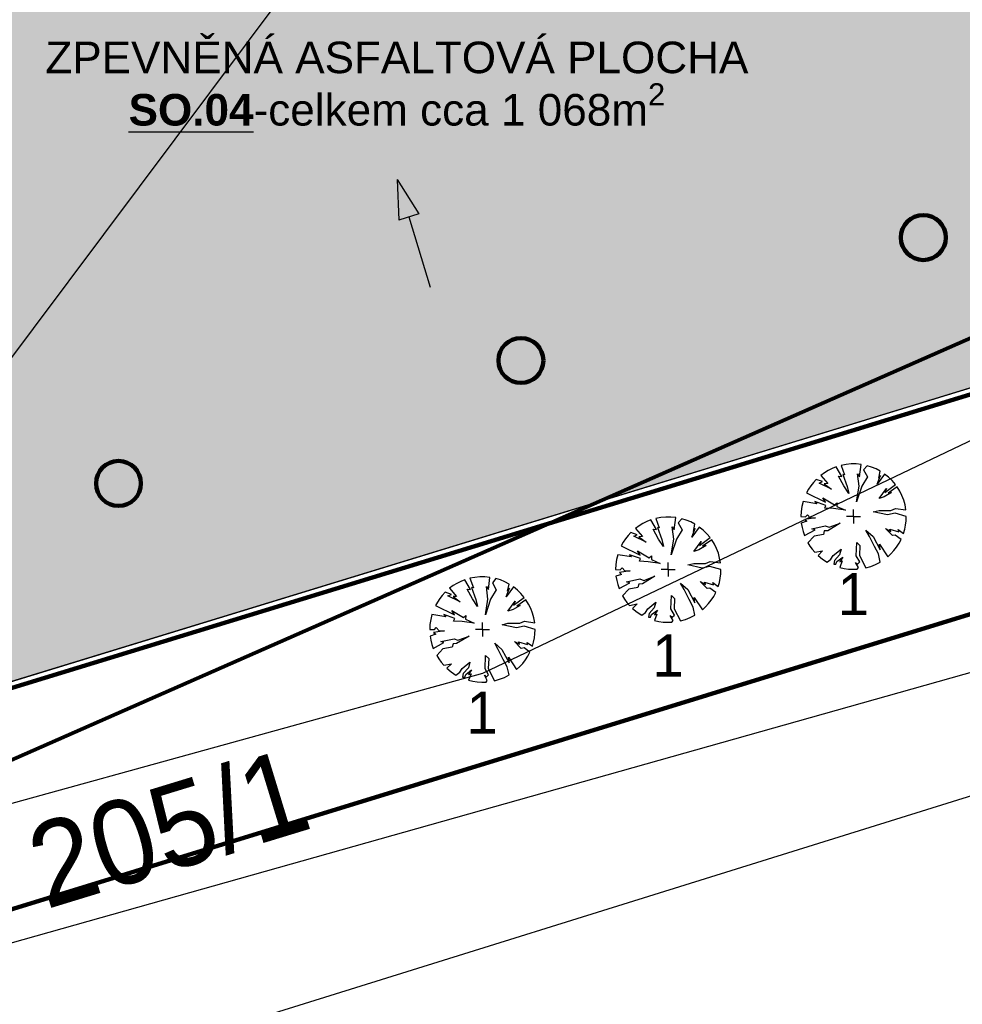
# Model space of a CAD drawing. Extents: x -740024 to -738426, y -1122140 to -1121743.
# Tile 26 of 256: x -739197 to -739174, y -1121983 to -1121960. Entities that reach past the tile are written whole.
import ezdxf

# ---------------------------------------------------------------- set-up
doc = ezdxf.new("R2010")
doc.units = 0
doc.header["$MEASUREMENT"] = 0
for name, color, linetype in [('G_DALSI_PRVKY_MAPY_L21800', 7, 'Continuous'), ('G_HRANICE_PARCEL_L21900', 7, 'Continuous'), ('G_HRANICE_PARCEL_L21999', 7, 'Continuous'), ('G_PARCELY_KN_T18', 7, 'Continuous'), ('obrubníky', 7, 'Continuous'), ('souřadnice S-JSTK', 7, 'Continuous'), ('Standard', 7, 'Continuous'), ('STAVEBNÍ OBJEKTY', 7, 'Continuous'), ('SÍTĚ NOVÉ', 7, 'Continuous'), ('tx_silnice', 7, 'Continuous')]:
    doc.layers.add(name, color=color, linetype=linetype)
doc.styles.add('GENERATED_STYLE_1', font='txt')
doc.styles.add('GENERATED_STYLE_3', font='txt')

msp = doc.modelspace()

# ---------------------------------------------------------------- hatches: boundary and pattern name
at = {"layer": 'obrubníky', "linetype": 'Continuous'}
h = msp.add_hatch(dxfattribs=at)
h.set_pattern_fill('CUT_STONE_KOPÍROVAT', color=256, style=0, pattern_type=2)
h.set_pattern_definition([(45, (-738576.9859, -1121962.5378), (-0.4772971, 0.4772971), [0, -0.45, 0, -0.675]), (110, (-738575.4859, -1121962.5378), (0.6342925, 0.2308636), [0, -0.33, 0, -0.57])])
h.paths.add_polyline_path([(-739204.2082, -1121977.8468), (-739205.9538, -1121972.2618), (-739200.2147, -1121970.5219), (-739203.0435, -1121961.4894, 0.4142136), (-739209.9644, -1121957.9396), (-739210.3998, -1121958.0759), (-739212.0448, -1121952.8232), (-739189.5107, -1121945.9363), (-739187.4645, -1121952.6305), (-739187.0819, -1121952.5136), (-739189.1281, -1121945.8193), (-739189.0806, -1121945.8038, 0.3693412), (-739188.3671, -1121944.717), (-739191.3296, -1121935.0254), (-739187.5043, -1121933.8561), (-739191.3044, -1121921.4239), (-739184.6102, -1121919.3777), (-739169.9457, -1121967.3528)], flags=0)
at = {"layer": 'SÍTĚ NOVÉ', "linetype": 'Continuous'}
msp.add_hatch(color=256, dxfattribs=at).paths.add_polyline_path([(-739187.5577, -1121963.6204), (-739187.0451, -1121964.4392), (-739187.5232, -1121964.5857)], flags=0)

# ---------------------------------------------------------------- linework, layer by layer
at = {"color": 1, "lineweight": 200}
for centre in [(-739175.0561, -1121965.0022), (-739184.6193, -1121967.9254), (-739194.1825, -1121970.8486)]:
    msp.add_circle(centre, 0.5341, dxfattribs=at)
at = {"layer": 'G_DALSI_PRVKY_MAPY_L21800', "flags": 128}
msp.add_lwpolyline([(-739212.135, -1121990.1856), (-739156.525, -1121972.8456)], dxfattribs=at)
at = {"layer": 'G_HRANICE_PARCEL_L21900', "flags": 128}
msp.add_lwpolyline([(-739161.145, -1121971.7356), (-739202.475, -1121983.3956)], dxfattribs=at)
at = {"layer": 'G_HRANICE_PARCEL_L21999', "flags": 128}
msp.add_lwpolyline([(-739165.645, -1121963.2456), (-739167.295, -1121966.6656), (-739185.535, -1121975.3656), (-739203.435, -1121980.3156)], dxfattribs=at)
at = {"layer": 'obrubníky', "flags": 128}
msp.add_lwpolyline([(-739204.2082, -1121977.8468), (-739205.9538, -1121972.2618), (-739200.2147, -1121970.5219), (-739203.0435, -1121961.4894, 0.4142136), (-739209.9644, -1121957.9396), (-739210.3998, -1121958.0759), (-739212.0448, -1121952.8232), (-739189.5107, -1121945.9363), (-739187.4645, -1121952.6305), (-739187.0819, -1121952.5136), (-739189.1281, -1121945.8193), (-739189.0806, -1121945.8038, 0.3693412), (-739188.3671, -1121944.717), (-739191.3296, -1121935.0254), (-739187.5043, -1121933.8561), (-739191.3044, -1121921.4239), (-739184.6102, -1121919.3777), (-739169.9457, -1121967.3528)], format="xyb", close=True, dxfattribs=at)
at = {"layer": 'souřadnice S-JSTK'}
for p, q in [((-739177.1277, -1121970.4551), (-739177.2247, -1121970.4937)), ((-739176.9945, -1121970.6827), (-739177.1277, -1121970.4551)), ((-739176.8922, -1121970.3973), (-739177.0099, -1121970.4201)), ((-739177.0099, -1121970.4201), (-739176.9258, -1121970.6435)), ((-739176.773, -1121970.3858), (-739176.8922, -1121970.3973)), ((-739176.6532, -1121970.3858), (-739176.773, -1121970.3858)), ((-739176.5339, -1121970.3972), (-739176.6532, -1121970.3858)), ((-739176.5726, -1121970.6876), (-739176.5339, -1121970.3972)), ((-739176.392, -1121970.4262), (-739176.4745, -1121970.5257)), ((-739176.2841, -1121970.4601), (-739176.392, -1121970.4262)), ((-739176.1797, -1121970.5035), (-739176.2841, -1121970.4601)), ((-739177.4073, -1121970.5946), (-739177.4917, -1121970.6561)), ((-739177.4917, -1121970.6561), (-739177.3281, -1121970.8495)), ((-739177.3181, -1121970.5403), (-739177.4073, -1121970.5946)), ((-739177.2247, -1121970.4937), (-739177.3181, -1121970.5403)), ((-739176.9455, -1121970.9084), (-739177.073, -1121970.6778)), ((-739177.073, -1121970.6778), (-739176.9945, -1121970.6827)), ((-739176.9258, -1121970.6435), (-739176.97, -1121970.6386)), ((-739176.97, -1121970.6386), (-739176.867, -1121970.9231)), ((-739176.5824, -1121970.9133), (-739176.6167, -1121970.6189)), ((-739176.6167, -1121970.6189), (-739176.5726, -1121970.6876)), ((-739176.3861, -1121970.6925), (-739176.5186, -1121970.9133)), ((-739176.4745, -1121970.5257), (-739176.3861, -1121970.6925)), ((-739176.0797, -1121970.5562), (-739176.1797, -1121970.5035)), ((-739175.9759, -1121970.6241), (-739176.1506, -1121970.8642)), ((-739176.1506, -1121970.8642), (-739176.0721, -1121970.6582)), ((-739176.1163, -1121970.7269), (-739176.0797, -1121970.5562)), ((-739176.0721, -1121970.6582), (-739176.1163, -1121970.7269)), ((-739175.8827, -1121970.699), (-739175.9759, -1121970.6241)), ((-739175.7971, -1121970.7824), (-739175.8827, -1121970.699)), ((-739177.7275, -1121970.9027), (-739177.7818, -1121970.9842)), ((-739177.6671, -1121970.8256), (-739177.7275, -1121970.9027)), ((-739177.6007, -1121970.7535), (-739177.6671, -1121970.8256)), ((-739177.4508, -1121970.8054), (-739177.6007, -1121970.7535)), ((-739177.5342, -1121970.8397), (-739177.4508, -1121970.8054)), ((-739177.2398, -1121970.982), (-739177.5342, -1121970.8397)), ((-739177.3281, -1121970.8495), (-739177.4115, -1121970.8544)), ((-739177.4115, -1121970.8544), (-739177.2398, -1121970.982)), ((-739176.8277, -1121971.0899), (-739176.9455, -1121970.9084)), ((-739176.867, -1121970.9231), (-739176.8277, -1121971.0899)), ((-739176.5186, -1121970.9133), (-739176.6413, -1121971.2862)), ((-739176.6413, -1121971.2862), (-739176.5824, -1121970.9133)), ((-739175.974, -1121971.0605), (-739175.7198, -1121970.8736)), ((-739175.6777, -1121970.9318), (-739175.8955, -1121971.0801)), ((-739175.7198, -1121970.8736), (-739175.7971, -1121970.7824)), ((-739175.6162, -1121971.0319), (-739175.6777, -1121970.9318)), ((-739177.7818, -1121970.9842), (-739177.8296, -1121971.0698)), ((-739177.8296, -1121971.0698), (-739177.3772, -1121971.2911)), ((-739176.1065, -1121971.2028), (-739175.9348, -1121970.9673)), ((-739175.9838, -1121971.1635), (-739176.1065, -1121971.2028)), ((-739175.8121, -1121971.0654), (-739175.9838, -1121971.1635)), ((-739175.9348, -1121970.9673), (-739175.974, -1121971.0605)), ((-739175.8955, -1121971.0801), (-739175.8121, -1121971.0654)), ((-739175.5643, -1121971.1373), (-739175.6162, -1121971.0319)), ((-739175.5226, -1121971.2472), (-739175.5643, -1121971.1373)), ((-739177.9422, -1121971.3976), (-739177.9595, -1121971.5167)), ((-739177.9136, -1121971.2808), (-739177.9422, -1121971.3976)), ((-739177.5833, -1121971.3352), (-739177.9136, -1121971.2808)), ((-739177.3723, -1121971.3745), (-739177.6323, -1121971.2813)), ((-739177.6323, -1121971.2813), (-739177.5833, -1121971.3352)), ((-739177.3772, -1121971.2911), (-739177.441, -1121971.188)), ((-739177.441, -1121971.188), (-739177.1662, -1121971.3549)), ((-739177.3968, -1121971.4383), (-739177.3723, -1121971.3745)), ((-739177.1662, -1121971.3549), (-739177.1074, -1121971.3058)), ((-739177.1074, -1121971.3058), (-739177.1123, -1121971.3941)), ((-739177.1123, -1121971.3941), (-739176.9062, -1121971.4873)), ((-739175.4913, -1121971.3605), (-739175.5226, -1121971.2472)), ((-739175.4708, -1121971.4762), (-739175.4913, -1121971.3605)), ((-739177.9595, -1121971.5167), (-739177.9652, -1121971.6368)), ((-739177.9652, -1121971.6368), (-739177.8523, -1121971.6386)), ((-739177.8523, -1121971.6386), (-739177.812, -1121971.5925)), ((-739177.812, -1121971.5925), (-739177.7429, -1121971.6674)), ((-739177.1908, -1121971.4481), (-739177.3968, -1121971.4383)), ((-739176.9062, -1121971.4873), (-739177.1908, -1121971.4481)), ((-739176.7128, -1121971.6368), (-739176.8795, -1121971.6368)), ((-739176.7128, -1121971.6368), (-739176.7128, -1121971.4701)), ((-739176.7128, -1121971.6368), (-739176.5462, -1121971.6368)), ((-739176.7128, -1121971.6368), (-739176.7128, -1121971.8035)), ((-739176.2458, -1121971.5234), (-739176.1076, -1121971.4889)), ((-739175.9061, -1121971.5983), (-739176.2458, -1121971.5234)), ((-739176.1076, -1121971.4889), (-739175.8255, -1121971.4889)), ((-739175.7218, -1121971.558), (-739175.9061, -1121971.5983)), ((-739175.8255, -1121971.4889), (-739175.7161, -1121971.4428)), ((-739175.4604, -1121971.6368), (-739175.7218, -1121971.558)), ((-739175.7161, -1121971.4428), (-739175.4708, -1121971.4762)), ((-739175.4645, -1121971.7383), (-739175.4604, -1121971.6368)), ((-739181.812, -1121971.8561), (-739181.8964, -1121971.9175)), ((-739181.7228, -1121971.8018), (-739181.812, -1121971.8561)), ((-739181.6294, -1121971.7552), (-739181.7228, -1121971.8018)), ((-739181.5324, -1121971.7166), (-739181.6294, -1121971.7552)), ((-739181.3992, -1121971.9442), (-739181.5324, -1121971.7166)), ((-739181.2969, -1121971.6588), (-739181.4146, -1121971.6816)), ((-739181.4146, -1121971.6816), (-739181.3305, -1121971.9049)), ((-739181.1777, -1121971.6473), (-739181.2969, -1121971.6588)), ((-739181.0579, -1121971.6473), (-739181.1777, -1121971.6473)), ((-739180.9386, -1121971.6587), (-739181.0579, -1121971.6473)), ((-739180.9773, -1121971.9491), (-739180.9386, -1121971.6587)), ((-739180.7967, -1121971.6877), (-739180.8792, -1121971.7872)), ((-739180.8792, -1121971.7872), (-739180.7908, -1121971.954)), ((-739180.6888, -1121971.7215), (-739180.7967, -1121971.6877)), ((-739180.5844, -1121971.765), (-739180.6888, -1121971.7215)), ((-739180.4844, -1121971.8177), (-739180.5844, -1121971.765)), ((-739180.521, -1121971.9883), (-739180.4844, -1121971.8177)), ((-739177.8235, -1121971.748), (-739177.9553, -1121971.7947)), ((-739177.9553, -1121971.7947), (-739177.9386, -1121971.8936)), ((-739177.6162, -1121971.6674), (-739177.8753, -1121971.7077)), ((-739177.8753, -1121971.7077), (-739177.8235, -1121971.748)), ((-739177.7429, -1121971.6674), (-739177.6162, -1121971.6674)), ((-739177.7026, -1121971.9265), (-739177.3859, -1121971.8574)), ((-739177.3859, -1121971.8574), (-739177.2938, -1121971.8919)), ((-739177.0289, -1121971.7941), (-739177.3283, -1121971.9726)), ((-739177.2938, -1121971.8919), (-739177.0289, -1121971.7941)), ((-739175.4973, -1121971.9385), (-739175.4769, -1121971.839)), ((-739175.4769, -1121971.839), (-739175.4645, -1121971.7383)), ((-739182.0718, -1121972.0871), (-739182.1322, -1121972.1642)), ((-739182.0054, -1121972.015), (-739182.0718, -1121972.0871)), ((-739181.8555, -1121972.0668), (-739182.0054, -1121972.015)), ((-739181.9389, -1121972.1012), (-739181.8555, -1121972.0668)), ((-739181.6445, -1121972.2435), (-739181.9389, -1121972.1012)), ((-739181.8964, -1121971.9175), (-739181.7328, -1121972.111)), ((-739181.3502, -1121972.1699), (-739181.4777, -1121971.9393)), ((-739181.4777, -1121971.9393), (-739181.3992, -1121971.9442)), ((-739181.3305, -1121971.9049), (-739181.3747, -1121971.9)), ((-739181.3747, -1121971.9), (-739181.2717, -1121972.1846)), ((-739180.9871, -1121972.1748), (-739181.0214, -1121971.8804)), ((-739181.0214, -1121971.8804), (-739180.9773, -1121971.9491)), ((-739180.7908, -1121971.954), (-739180.9233, -1121972.1748)), ((-739180.3806, -1121971.8856), (-739180.5554, -1121972.1257)), ((-739180.5554, -1121972.1257), (-739180.4769, -1121971.9197)), ((-739180.4769, -1121971.9197), (-739180.521, -1121971.9883)), ((-739180.2874, -1121971.9605), (-739180.3806, -1121971.8856)), ((-739180.2018, -1121972.0439), (-739180.2874, -1121971.9605)), ((-739180.1245, -1121972.1351), (-739180.2018, -1121972.0439)), ((-739177.9386, -1121971.8936), (-739177.9142, -1121971.9909)), ((-739177.9142, -1121971.9909), (-739177.882, -1121972.0858)), ((-739177.882, -1121972.0858), (-739177.6278, -1121971.9495)), ((-739177.6508, -1121972.0992), (-739177.8004, -1121972.2579)), ((-739177.6278, -1121971.9495), (-739177.7026, -1121971.9265)), ((-739177.432, -1121972.0589), (-739177.6508, -1121972.0992)), ((-739177.4089, -1121971.9783), (-739177.432, -1121972.0589)), ((-739177.3283, -1121971.9726), (-739177.4089, -1121971.9783)), ((-739176.3379, -1121972.1107), (-739176.4186, -1121971.961)), ((-739176.4186, -1121971.961), (-739176.2516, -1121972.1107)), ((-739175.7909, -1121972.0877), (-739175.9522, -1121971.9207)), ((-739175.9522, -1121971.9207), (-739175.8312, -1121971.9898)), ((-739175.8312, -1121971.9898), (-739175.8543, -1121971.9322)), ((-739175.8543, -1121971.9322), (-739175.6412, -1121971.9956)), ((-739175.7218, -1121972.0762), (-739175.7909, -1121972.0877)), ((-739175.5841, -1121972.1794), (-739175.7218, -1121972.0762)), ((-739175.6412, -1121971.9956), (-739175.6527, -1121971.9438)), ((-739175.6527, -1121971.9438), (-739175.5258, -1121972.036)), ((-739175.5258, -1121972.036), (-739175.4973, -1121971.9385)), ((-739182.1865, -1121972.2457), (-739182.2343, -1121972.3313)), ((-739182.2343, -1121972.3313), (-739181.7819, -1121972.5526)), ((-739182.1322, -1121972.1642), (-739182.1865, -1121972.2457)), ((-739181.7328, -1121972.111), (-739181.8162, -1121972.1159)), ((-739181.8162, -1121972.1159), (-739181.6445, -1121972.2435)), ((-739181.2324, -1121972.3514), (-739181.3502, -1121972.1699)), ((-739181.2717, -1121972.1846), (-739181.2324, -1121972.3514)), ((-739180.9233, -1121972.1748), (-739181.046, -1121972.5477)), ((-739181.046, -1121972.5477), (-739180.9871, -1121972.1748)), ((-739180.5112, -1121972.4642), (-739180.3395, -1121972.2287)), ((-739180.2168, -1121972.3269), (-739180.3885, -1121972.425)), ((-739180.3787, -1121972.322), (-739180.1245, -1121972.1351)), ((-739180.3395, -1121972.2287), (-739180.3787, -1121972.322)), ((-739180.0824, -1121972.1932), (-739180.3002, -1121972.3416)), ((-739180.3002, -1121972.3416), (-739180.2168, -1121972.3269)), ((-739180.0209, -1121972.2934), (-739180.0824, -1121972.1932)), ((-739179.969, -1121972.3988), (-739180.0209, -1121972.2934)), ((-739177.8004, -1121972.2579), (-739177.7507, -1121972.3378)), ((-739177.7507, -1121972.3378), (-739177.6951, -1121972.4138)), ((-739176.6489, -1121972.5714), (-739176.6374, -1121972.2547)), ((-739176.6374, -1121972.2547), (-739176.5625, -1121972.3238)), ((-739176.5625, -1121972.3238), (-739176.574, -1121972.5656)), ((-739176.217, -1121972.3468), (-739176.3379, -1121972.1107)), ((-739176.2516, -1121972.1107), (-739176.0788, -1121972.4274)), ((-739176.0788, -1121972.4274), (-739176.0961, -1121972.295)), ((-739176.0961, -1121972.295), (-739175.9026, -1121972.5918)), ((-739175.6904, -1121972.3601), (-739175.6335, -1121972.272)), ((-739175.6335, -1121972.272), (-739175.5841, -1121972.1794)), ((-739182.3183, -1121972.5423), (-739182.3469, -1121972.6591)), ((-739181.988, -1121972.5967), (-739182.3183, -1121972.5423)), ((-739181.777, -1121972.636), (-739182.037, -1121972.5427)), ((-739182.037, -1121972.5427), (-739181.988, -1121972.5967)), ((-739181.7819, -1121972.5526), (-739181.8457, -1121972.4495)), ((-739181.8457, -1121972.4495), (-739181.5709, -1121972.6163)), ((-739181.5709, -1121972.6163), (-739181.5121, -1121972.5673)), ((-739181.5121, -1121972.5673), (-739181.517, -1121972.6556)), ((-739180.3885, -1121972.425), (-739180.5112, -1121972.4642)), ((-739179.9273, -1121972.5087), (-739179.969, -1121972.3988)), ((-739179.896, -1121972.6219), (-739179.9273, -1121972.5087)), ((-739177.6951, -1121972.4138), (-739177.6339, -1121972.4854)), ((-739177.6339, -1121972.4854), (-739177.4493, -1121972.4505)), ((-739177.4493, -1121972.4505), (-739177.5589, -1121972.5602)), ((-739177.5589, -1121972.5602), (-739177.4549, -1121972.6457)), ((-739177.2535, -1121972.652), (-739177.1959, -1121972.5656)), ((-739177.1959, -1121972.5656), (-739177.0116, -1121972.4102)), ((-739177.0462, -1121972.5484), (-739177.1671, -1121972.6808)), ((-739177.0116, -1121972.4102), (-739177.0462, -1121972.5484)), ((-739176.5683, -1121972.7153), (-739176.6489, -1121972.5714)), ((-739176.574, -1121972.5656), (-739176.4226, -1121972.8551)), ((-739176.1249, -1121972.5253), (-739176.217, -1121972.3468)), ((-739176.0799, -1121972.7175), (-739176.1249, -1121972.5253)), ((-739175.9026, -1121972.5918), (-739175.8255, -1121972.5206)), ((-739175.8255, -1121972.5206), (-739175.7546, -1121972.4432)), ((-739175.7546, -1121972.4432), (-739175.6904, -1121972.3601)), ((-739182.3642, -1121972.7781), (-739182.37, -1121972.8983)), ((-739182.3469, -1121972.6591), (-739182.3642, -1121972.7781)), ((-739181.8015, -1121972.6997), (-739181.777, -1121972.636)), ((-739181.5955, -1121972.7096), (-739181.8015, -1121972.6997)), ((-739181.3109, -1121972.7488), (-739181.5955, -1121972.7096)), ((-739181.517, -1121972.6556), (-739181.3109, -1121972.7488)), ((-739181.1175, -1121972.8983), (-739181.1175, -1121972.7316)), ((-739180.6505, -1121972.7849), (-739180.5123, -1121972.7504)), ((-739180.3108, -1121972.8598), (-739180.6505, -1121972.7849)), ((-739180.5123, -1121972.7504), (-739180.2302, -1121972.7504)), ((-739180.2302, -1121972.7504), (-739180.1208, -1121972.7043)), ((-739180.1208, -1121972.7043), (-739179.8755, -1121972.7376)), ((-739179.8755, -1121972.7376), (-739179.896, -1121972.6219)), ((-739177.4549, -1121972.6457), (-739177.3423, -1121972.7195)), ((-739177.3423, -1121972.7195), (-739177.2535, -1121972.652)), ((-739177.1671, -1121972.6808), (-739177.1844, -1121972.7672)), ((-739177.1844, -1121972.7672), (-739177.1326, -1121972.7672)), ((-739177.1326, -1121972.7672), (-739177.1095, -1121972.7038)), ((-739177.1095, -1121972.7038), (-739176.9713, -1121972.6002)), ((-739176.9828, -1121972.6923), (-739177.0428, -1121972.845)), ((-739176.9713, -1121972.6002), (-739177.0404, -1121972.7096)), ((-739177.0404, -1121972.7096), (-739176.9828, -1121972.6923)), ((-739176.5971, -1121972.8478), (-739176.6662, -1121972.7269)), ((-739176.6662, -1121972.7269), (-739176.6201, -1121972.7672)), ((-739176.6201, -1121972.7672), (-739176.5683, -1121972.7153)), ((-739176.304, -1121972.8206), (-739176.1894, -1121972.7746)), ((-739176.1894, -1121972.7746), (-739176.0799, -1121972.7175)), ((-739182.37, -1121972.8983), (-739182.257, -1121972.9001)), ((-739182.2282, -1121973.0095), (-739182.36, -1121973.0562)), ((-739182.0209, -1121972.9289), (-739182.2801, -1121972.9692)), ((-739182.2801, -1121972.9692), (-739182.2282, -1121973.0095)), ((-739182.257, -1121972.9001), (-739182.2167, -1121972.854)), ((-739182.2167, -1121972.854), (-739182.1476, -1121972.9289)), ((-739182.1476, -1121972.9289), (-739182.0209, -1121972.9289)), ((-739181.1175, -1121972.8983), (-739181.2842, -1121972.8983)), ((-739181.1175, -1121972.8983), (-739180.9509, -1121972.8983)), ((-739181.1175, -1121972.8983), (-739181.1175, -1121973.0649)), ((-739180.1265, -1121972.8194), (-739180.3108, -1121972.8598)), ((-739179.8651, -1121972.8983), (-739180.1265, -1121972.8194)), ((-739179.8816, -1121973.1005), (-739179.8693, -1121972.9997)), ((-739179.8693, -1121972.9997), (-739179.8651, -1121972.8983)), ((-739177.0428, -1121972.845), (-739176.9401, -1121972.8684)), ((-739176.9401, -1121972.8684), (-739176.8357, -1121972.8832)), ((-739176.8357, -1121972.8832), (-739176.7305, -1121972.8891)), ((-739176.7305, -1121972.8891), (-739176.6252, -1121972.8861)), ((-739176.6252, -1121972.8861), (-739176.5971, -1121972.8478)), ((-739176.4226, -1121972.8551), (-739176.304, -1121972.8206)), ((-739186.1389, -1121973.2241), (-739186.2281, -1121973.2783)), ((-739186.0454, -1121973.1775), (-739186.1389, -1121973.2241)), ((-739185.9484, -1121973.1388), (-739186.0454, -1121973.1775)), ((-739185.8153, -1121973.3665), (-739185.9484, -1121973.1388)), ((-739185.713, -1121973.0811), (-739185.8306, -1121973.1039)), ((-739185.8306, -1121973.1039), (-739185.7466, -1121973.3272)), ((-739185.5937, -1121973.0696), (-739185.713, -1121973.0811)), ((-739185.4739, -1121973.0696), (-739185.5937, -1121973.0696)), ((-739185.3547, -1121973.081), (-739185.4739, -1121973.0696)), ((-739185.3933, -1121973.3714), (-739185.3547, -1121973.081)), ((-739185.2127, -1121973.1099), (-739185.2952, -1121973.2095)), ((-739185.2952, -1121973.2095), (-739185.2069, -1121973.3763)), ((-739185.1049, -1121973.1438), (-739185.2127, -1121973.1099)), ((-739185.0005, -1121973.1873), (-739185.1049, -1121973.1438)), ((-739184.9005, -1121973.24), (-739185.0005, -1121973.1873)), ((-739184.9371, -1121973.4106), (-739184.9005, -1121973.24)), ((-739182.36, -1121973.0562), (-739182.3433, -1121973.1551)), ((-739182.3433, -1121973.1551), (-739182.3189, -1121973.2523)), ((-739182.3189, -1121973.2523), (-739182.2867, -1121973.3473)), ((-739182.2867, -1121973.3473), (-739182.0325, -1121973.211)), ((-739182.1073, -1121973.188), (-739181.7906, -1121973.1189)), ((-739182.0325, -1121973.211), (-739182.1073, -1121973.188)), ((-739181.8137, -1121973.2398), (-739181.8367, -1121973.3204)), ((-739181.733, -1121973.234), (-739181.8137, -1121973.2398)), ((-739181.7906, -1121973.1189), (-739181.6985, -1121973.1534)), ((-739181.4336, -1121973.0555), (-739181.733, -1121973.234)), ((-739181.6985, -1121973.1534), (-739181.4336, -1121973.0555)), ((-739180.7427, -1121973.3722), (-739180.8233, -1121973.2225)), ((-739180.8233, -1121973.2225), (-739180.6563, -1121973.3722)), ((-739180.1956, -1121973.3492), (-739180.3569, -1121973.1822)), ((-739180.3569, -1121973.1822), (-739180.2359, -1121973.2513)), ((-739180.2359, -1121973.2513), (-739180.259, -1121973.1937)), ((-739180.259, -1121973.1937), (-739180.0459, -1121973.2571)), ((-739180.0459, -1121973.2571), (-739180.0574, -1121973.2052)), ((-739180.0574, -1121973.2052), (-739179.9305, -1121973.2975)), ((-739179.9305, -1121973.2975), (-739179.902, -1121973.2)), ((-739179.902, -1121973.2), (-739179.8816, -1121973.1005)), ((-739186.4878, -1121973.5094), (-739186.5483, -1121973.5864)), ((-739186.4215, -1121973.4373), (-739186.4878, -1121973.5094)), ((-739186.2716, -1121973.4891), (-739186.4215, -1121973.4373)), ((-739186.355, -1121973.5235), (-739186.2716, -1121973.4891)), ((-739186.2281, -1121973.2783), (-739186.3125, -1121973.3398)), ((-739186.3125, -1121973.3398), (-739186.1489, -1121973.5333)), ((-739185.7662, -1121973.5922), (-739185.8938, -1121973.3616)), ((-739185.8938, -1121973.3616), (-739185.8153, -1121973.3665)), ((-739185.7466, -1121973.3272), (-739185.7908, -1121973.3223)), ((-739185.7908, -1121973.3223), (-739185.6877, -1121973.6069)), ((-739185.4032, -1121973.5971), (-739185.4375, -1121973.3027)), ((-739185.4375, -1121973.3027), (-739185.3933, -1121973.3714)), ((-739185.2069, -1121973.3763), (-739185.3394, -1121973.5971)), ((-739184.7967, -1121973.3079), (-739184.9714, -1121973.548)), ((-739184.9714, -1121973.548), (-739184.8929, -1121973.3419)), ((-739184.8929, -1121973.3419), (-739184.9371, -1121973.4106)), ((-739184.7035, -1121973.3828), (-739184.7967, -1121973.3079)), ((-739184.6179, -1121973.4662), (-739184.7035, -1121973.3828)), ((-739184.5406, -1121973.5574), (-739184.6179, -1121973.4662)), ((-739182.0555, -1121973.3607), (-739182.2051, -1121973.5194)), ((-739181.8367, -1121973.3204), (-739182.0555, -1121973.3607)), ((-739180.6217, -1121973.6083), (-739180.7427, -1121973.3722)), ((-739180.6563, -1121973.3722), (-739180.4835, -1121973.6889)), ((-739180.1265, -1121973.3377), (-739180.1956, -1121973.3492)), ((-739179.9888, -1121973.4409), (-739180.1265, -1121973.3377)), ((-739180.0382, -1121973.5335), (-739179.9888, -1121973.4409)), ((-739186.6026, -1121973.668), (-739186.6503, -1121973.7536)), ((-739186.5483, -1121973.5864), (-739186.6026, -1121973.668)), ((-739186.0606, -1121973.6657), (-739186.355, -1121973.5235)), ((-739186.1489, -1121973.5333), (-739186.2323, -1121973.5382)), ((-739186.2323, -1121973.5382), (-739186.0606, -1121973.6657)), ((-739185.6485, -1121973.7737), (-739185.7662, -1121973.5922)), ((-739185.6877, -1121973.6069), (-739185.6485, -1121973.7737)), ((-739185.3394, -1121973.5971), (-739185.462, -1121973.9699)), ((-739185.462, -1121973.9699), (-739185.4032, -1121973.5971)), ((-739184.9273, -1121973.8865), (-739184.7555, -1121973.651)), ((-739184.7948, -1121973.7442), (-739184.5406, -1121973.5574)), ((-739184.7555, -1121973.651), (-739184.7948, -1121973.7442)), ((-739184.4985, -1121973.6155), (-739184.7163, -1121973.7639)), ((-739184.437, -1121973.7156), (-739184.4985, -1121973.6155)), ((-739184.3851, -1121973.8211), (-739184.437, -1121973.7156)), ((-739182.2051, -1121973.5194), (-739182.1554, -1121973.5993)), ((-739182.1554, -1121973.5993), (-739182.0998, -1121973.6753)), ((-739182.0998, -1121973.6753), (-739182.0386, -1121973.7469)), ((-739182.0386, -1121973.7469), (-739181.854, -1121973.7119)), ((-739181.854, -1121973.7119), (-739181.9636, -1121973.8217)), ((-739181.6006, -1121973.8271), (-739181.4163, -1121973.6716)), ((-739181.4163, -1121973.6716), (-739181.4509, -1121973.8098)), ((-739181.0536, -1121973.8329), (-739181.0421, -1121973.5162)), ((-739181.0421, -1121973.5162), (-739180.9672, -1121973.5853)), ((-739180.9672, -1121973.5853), (-739180.9787, -1121973.8271)), ((-739180.5296, -1121973.7868), (-739180.6217, -1121973.6083)), ((-739180.4835, -1121973.6889), (-739180.5008, -1121973.5565)), ((-739180.5008, -1121973.5565), (-739180.3073, -1121973.8533)), ((-739180.2302, -1121973.7821), (-739180.1593, -1121973.7047)), ((-739180.1593, -1121973.7047), (-739180.0951, -1121973.6216)), ((-739180.0951, -1121973.6216), (-739180.0382, -1121973.5335)), ((-739186.7344, -1121973.9645), (-739186.763, -1121974.0814)), ((-739186.404, -1121974.019), (-739186.7344, -1121973.9645)), ((-739186.6503, -1121973.7536), (-739186.198, -1121973.9748)), ((-739186.1931, -1121974.0582), (-739186.4531, -1121973.965)), ((-739186.4531, -1121973.965), (-739186.404, -1121974.019)), ((-739186.198, -1121973.9748), (-739186.2617, -1121973.8718)), ((-739186.2617, -1121973.8718), (-739185.987, -1121974.0386)), ((-739184.8046, -1121973.8473), (-739184.9273, -1121973.8865)), ((-739184.6329, -1121973.7492), (-739184.8046, -1121973.8473)), ((-739184.7163, -1121973.7639), (-739184.6329, -1121973.7492)), ((-739184.3433, -1121973.9309), (-739184.3851, -1121973.8211)), ((-739184.3121, -1121974.0442), (-739184.3433, -1121973.9309)), ((-739181.9636, -1121973.8217), (-739181.8596, -1121973.9072)), ((-739181.8596, -1121973.9072), (-739181.747, -1121973.981)), ((-739181.747, -1121973.981), (-739181.6582, -1121973.9135)), ((-739181.6582, -1121973.9135), (-739181.6006, -1121973.8271)), ((-739181.5718, -1121973.9423), (-739181.5891, -1121974.0286)), ((-739181.4509, -1121973.8098), (-739181.5718, -1121973.9423)), ((-739181.5373, -1121974.0286), (-739181.5142, -1121973.9653)), ((-739181.5142, -1121973.9653), (-739181.376, -1121973.8617)), ((-739181.3876, -1121973.9538), (-739181.4475, -1121974.1064)), ((-739181.376, -1121973.8617), (-739181.4451, -1121973.9711)), ((-739181.4451, -1121973.9711), (-739181.3876, -1121973.9538)), ((-739180.973, -1121973.9768), (-739181.0536, -1121973.8329)), ((-739181.0248, -1121974.0286), (-739180.973, -1121973.9768)), ((-739180.9787, -1121973.8271), (-739180.8273, -1121974.1166)), ((-739180.5941, -1121974.0361), (-739180.4846, -1121973.979)), ((-739180.4846, -1121973.979), (-739180.5296, -1121973.7868)), ((-739180.3073, -1121973.8533), (-739180.2302, -1121973.7821)), ((-739186.7802, -1121974.2004), (-739186.786, -1121974.3206)), ((-739186.763, -1121974.0814), (-739186.7802, -1121974.2004)), ((-739186.2176, -1121974.122), (-739186.1931, -1121974.0582)), ((-739186.0115, -1121974.1318), (-739186.2176, -1121974.122)), ((-739185.727, -1121974.1711), (-739186.0115, -1121974.1318)), ((-739185.987, -1121974.0386), (-739185.9281, -1121973.9896)), ((-739185.9281, -1121973.9896), (-739185.933, -1121974.0779)), ((-739185.933, -1121974.0779), (-739185.727, -1121974.1711)), ((-739185.5336, -1121974.3206), (-739185.5336, -1121974.1539)), ((-739185.0666, -1121974.2072), (-739184.9284, -1121974.1726)), ((-739184.7269, -1121974.282), (-739185.0666, -1121974.2072)), ((-739184.9284, -1121974.1726), (-739184.6463, -1121974.1726)), ((-739184.6463, -1121974.1726), (-739184.5368, -1121974.1266)), ((-739184.5368, -1121974.1266), (-739184.2915, -1121974.1599)), ((-739184.2915, -1121974.1599), (-739184.3121, -1121974.0442)), ((-739181.5891, -1121974.0286), (-739181.5373, -1121974.0286)), ((-739181.4475, -1121974.1064), (-739181.3448, -1121974.1299)), ((-739181.3448, -1121974.1299), (-739181.2404, -1121974.1446)), ((-739181.2404, -1121974.1446), (-739181.1352, -1121974.1506)), ((-739181.1352, -1121974.1506), (-739181.0299, -1121974.1476)), ((-739181.0018, -1121974.1093), (-739181.0709, -1121973.9883)), ((-739181.0709, -1121973.9883), (-739181.0248, -1121974.0286)), ((-739181.0299, -1121974.1476), (-739181.0018, -1121974.1093)), ((-739180.8273, -1121974.1166), (-739180.7087, -1121974.0821)), ((-739180.7087, -1121974.0821), (-739180.5941, -1121974.0361)), ((-739186.786, -1121974.3206), (-739186.6731, -1121974.3223)), ((-739186.6443, -1121974.4317), (-739186.776, -1121974.4785)), ((-739186.437, -1121974.3511), (-739186.6961, -1121974.3914)), ((-739186.6961, -1121974.3914), (-739186.6443, -1121974.4317)), ((-739186.6731, -1121974.3223), (-739186.6328, -1121974.2763)), ((-739186.6328, -1121974.2763), (-739186.5637, -1121974.3511)), ((-739186.5637, -1121974.3511), (-739186.437, -1121974.3511)), ((-739185.5336, -1121974.3206), (-739185.7003, -1121974.3206)), ((-739185.5336, -1121974.3206), (-739185.3669, -1121974.3206)), ((-739185.5336, -1121974.3206), (-739185.5336, -1121974.4872)), ((-739184.5426, -1121974.2417), (-739184.7269, -1121974.282)), ((-739184.2812, -1121974.3206), (-739184.5426, -1121974.2417)), ((-739184.2976, -1121974.5228), (-739184.2853, -1121974.422)), ((-739184.2853, -1121974.422), (-739184.2812, -1121974.3206)), ((-739186.776, -1121974.4785), (-739186.7594, -1121974.5774)), ((-739186.7594, -1121974.5774), (-739186.7349, -1121974.6746)), ((-739186.7349, -1121974.6746), (-739186.7028, -1121974.7696)), ((-739186.7028, -1121974.7696), (-739186.4485, -1121974.6333)), ((-739186.5234, -1121974.6102), (-739186.2067, -1121974.5411)), ((-739186.4485, -1121974.6333), (-739186.5234, -1121974.6102)), ((-739186.2297, -1121974.6621), (-739186.2527, -1121974.7427)), ((-739186.1491, -1121974.6563), (-739186.2297, -1121974.6621)), ((-739186.2067, -1121974.5411), (-739186.1146, -1121974.5757)), ((-739185.8497, -1121974.4778), (-739186.1491, -1121974.6563)), ((-739186.1146, -1121974.5757), (-739185.8497, -1121974.4778)), ((-739185.1587, -1121974.7945), (-739185.2393, -1121974.6448)), ((-739185.2393, -1121974.6448), (-739185.0723, -1121974.7945)), ((-739184.6117, -1121974.7715), (-739184.7729, -1121974.6045)), ((-739184.7729, -1121974.6045), (-739184.652, -1121974.6736)), ((-739184.652, -1121974.6736), (-739184.675, -1121974.616)), ((-739184.675, -1121974.616), (-739184.462, -1121974.6793)), ((-739184.462, -1121974.6793), (-739184.4735, -1121974.6275)), ((-739184.4735, -1121974.6275), (-739184.3465, -1121974.7198)), ((-739184.3465, -1121974.7198), (-739184.3181, -1121974.6223)), ((-739184.3181, -1121974.6223), (-739184.2976, -1121974.5228)), ((-739186.4716, -1121974.783), (-739186.6211, -1121974.9417)), ((-739186.2527, -1121974.7427), (-739186.4716, -1121974.783)), ((-739185.0378, -1121975.0306), (-739185.1587, -1121974.7945)), ((-739185.0723, -1121974.7945), (-739184.8996, -1121975.1112)), ((-739184.5426, -1121974.76), (-739184.6117, -1121974.7715)), ((-739184.4048, -1121974.8632), (-739184.5426, -1121974.76)), ((-739184.4542, -1121974.9558), (-739184.4048, -1121974.8632)), ((-739186.6211, -1121974.9417), (-739186.5714, -1121975.0216)), ((-739186.5714, -1121975.0216), (-739186.5158, -1121975.0976)), ((-739186.5158, -1121975.0976), (-739186.4547, -1121975.1692)), ((-739186.4547, -1121975.1692), (-739186.27, -1121975.1342)), ((-739186.27, -1121975.1342), (-739186.3797, -1121975.2439)), ((-739186.0167, -1121975.2494), (-739185.8324, -1121975.0939)), ((-739185.8324, -1121975.0939), (-739185.867, -1121975.2321)), ((-739185.4697, -1121975.2551), (-739185.4581, -1121974.9385)), ((-739185.4581, -1121974.9385), (-739185.3833, -1121975.0076)), ((-739185.3833, -1121975.0076), (-739185.3948, -1121975.2494)), ((-739184.9457, -1121975.2091), (-739185.0378, -1121975.0306)), ((-739184.8996, -1121975.1112), (-739184.9169, -1121974.9788)), ((-739184.9169, -1121974.9788), (-739184.7233, -1121975.2755)), ((-739184.6462, -1121975.2044), (-739184.5754, -1121975.127)), ((-739184.5754, -1121975.127), (-739184.5112, -1121975.0439)), ((-739184.5112, -1121975.0439), (-739184.4542, -1121974.9558)), ((-739186.3797, -1121975.2439), (-739186.2757, -1121975.3295)), ((-739186.2757, -1121975.3295), (-739186.1631, -1121975.4033)), ((-739186.1631, -1121975.4033), (-739186.0742, -1121975.3358)), ((-739186.0742, -1121975.3358), (-739186.0167, -1121975.2494)), ((-739185.9879, -1121975.3645), (-739186.0052, -1121975.4509)), ((-739185.867, -1121975.2321), (-739185.9879, -1121975.3645)), ((-739185.9303, -1121975.3876), (-739185.7921, -1121975.2839)), ((-739185.8036, -1121975.3761), (-739185.8636, -1121975.5287)), ((-739185.7921, -1121975.2839), (-739185.8612, -1121975.3933)), ((-739185.8612, -1121975.3933), (-739185.8036, -1121975.3761)), ((-739185.389, -1121975.3991), (-739185.4697, -1121975.2551)), ((-739185.3948, -1121975.2494), (-739185.2433, -1121975.5389)), ((-739184.9007, -1121975.4013), (-739184.9457, -1121975.2091)), ((-739184.7233, -1121975.2755), (-739184.6462, -1121975.2044)), ((-739186.0052, -1121975.4509), (-739185.9533, -1121975.4509)), ((-739185.9533, -1121975.4509), (-739185.9303, -1121975.3876)), ((-739185.8636, -1121975.5287), (-739185.7608, -1121975.5522)), ((-739185.7608, -1121975.5522), (-739185.6565, -1121975.5669)), ((-739185.6565, -1121975.5669), (-739185.5513, -1121975.5728)), ((-739185.5513, -1121975.5728), (-739185.4459, -1121975.5699)), ((-739185.4178, -1121975.5315), (-739185.4869, -1121975.4106)), ((-739185.4869, -1121975.4106), (-739185.4409, -1121975.4509)), ((-739185.4459, -1121975.5699), (-739185.4178, -1121975.5315)), ((-739185.4409, -1121975.4509), (-739185.389, -1121975.3991)), ((-739185.2433, -1121975.5389), (-739185.1248, -1121975.5044)), ((-739185.1248, -1121975.5044), (-739185.0102, -1121975.4584)), ((-739185.0102, -1121975.4584), (-739184.9007, -1121975.4013))]:
    msp.add_line(p, q, dxfattribs=at)
at = {"layer": 'Standard'}
msp.add_line((-739227.4084, -1121984.9526), (-739169.9457, -1121967.3528), dxfattribs=at)
at = {"layer": 'Standard', "color": 1, "lineweight": 200}
msp.add_line((-739204.1609, -1121977.9892), (-739169.7688, -1121967.4555), dxfattribs=at)
at = {"layer": 'SÍTĚ NOVÉ'}
for p, q in [((-739177.6048, -1121942.296), (-739204.2082, -1121977.8468)), ((-739187.5577, -1121963.6204), (-739187.0451, -1121964.4392)), ((-739187.5577, -1121963.6204), (-739187.5232, -1121964.5857)), ((-739187.0451, -1121964.4392), (-739187.5232, -1121964.5857)), ((-739187.2841, -1121964.5124), (-739186.7733, -1121966.1782))]:
    msp.add_line(p, q, dxfattribs=at)
at = {"layer": 'SÍTĚ NOVÉ', "color": 150, "lineweight": 200}
msp.add_line((-739201.4447, -1121979.5023), (-739165.6901, -1121963.7585), dxfattribs=at)
at = {"layer": 'SÍTĚ NOVÉ', "color": 1, "lineweight": 200}
msp.add_line((-739300.7666, -1122012.9901), (-739158.3824, -1121969.1704), dxfattribs=at)
at = {"layer": 'tx_silnice'}
for p, q in [((-739169.9457, -1121967.3528), (-739204.2048, -1121977.8457)), ((-739204.1609, -1121977.9892), (-739169.7584, -1121967.4523))]:
    msp.add_line(p, q, dxfattribs=at)

# ---------------------------------------------------------------- texts
at = {"layer": 'G_PARCELY_KN_T18', "insert": (-739195.9001, -1121981.0055), "char_height": 2, "attachment_point": 7, "rotation": 17, "style": 'GENERATED_STYLE_1'}
msp.add_mtext('{205/1}', dxfattribs=at)
at = {"layer": 'souřadnice S-JSTK', "color": 1, "lineweight": 60, "char_height": 1, "attachment_point": 4}
for insert, style in [((-739177.0923, -1121973.4783), 'GENERATED_STYLE_1'), ((-739181.497, -1121974.939), 'GENERATED_STYLE_1'), ((-739185.913, -1121976.2981), 'GENERATED_STYLE_3')]:
    msp.add_mtext('{1}', dxfattribs=dict(at, insert=insert, style=style))
at = {"layer": 'STAVEBNÍ OBJEKTY', "insert": (-739187.567, -1121962.5948), "char_height": 0.75, "attachment_point": 8, "line_spacing_factor": 0.792072, "style": 'GENERATED_STYLE_1'}
msp.add_mtext('\\A1;{\\fArial|b0|i0|c238|p38;ZPEVNĚNÁ ASFALTOVÁ PLOCHA\\P\\fArial|b1|i0|c238|p38;\\L\\LSO.04\\fArial|b0|i0|c238|p38;\\l\\l-celkem cca 1 068m\\A1{\\H0.7x;\\S2^  ;}}', dxfattribs=at)

doc.saveas('drawing.dxf')
